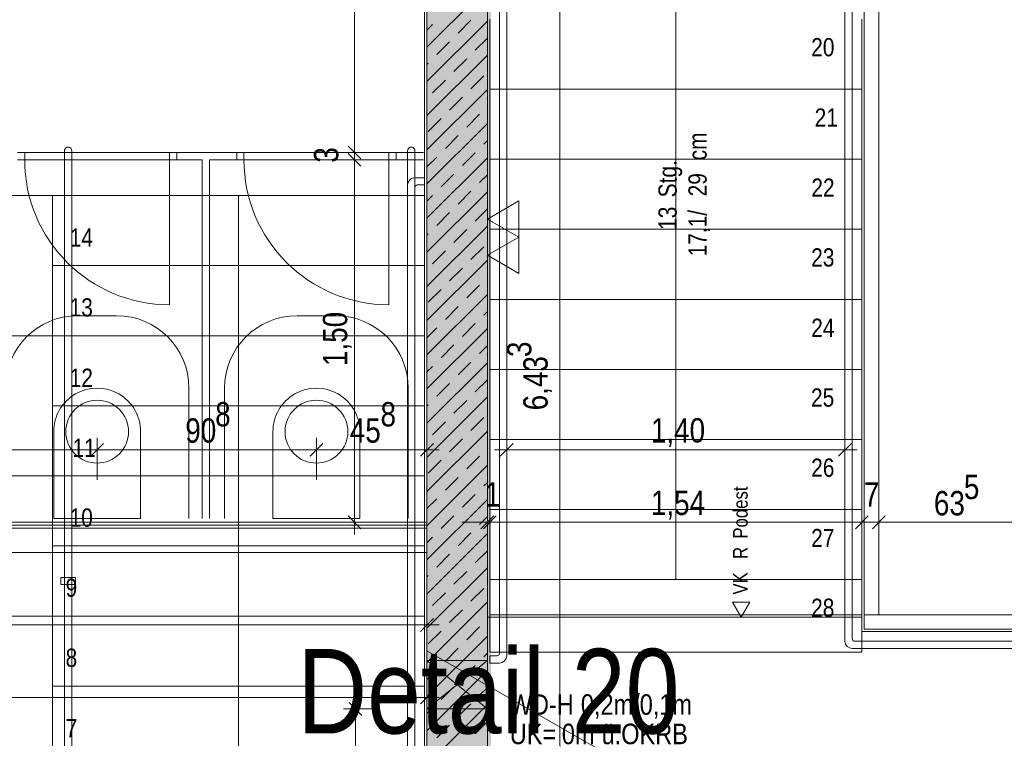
# Model space of a CAD drawing. Extents: x -620 to 300, y 62 to 1162.
# Tile 141 of 256: x -79 to 2, y 875 to 934. Entities that reach past the tile are written whole.
import ezdxf
from ezdxf.lldxf.tags import DXFTag

# ---------------------------------------------------------------- set-up
doc = ezdxf.new("R2010")
doc.units = 0
doc.layers.get('0').update_dxf_attribs({"lineweight": 13})
for name, color, linetype, lineweight, true_color in [('00 -Bauelemente -Dämmung innen', 7, 'Continuous', 9, 0xff7fe6), ('00 -Bauelemente -Gipskarton', 7, 'Continuous', 9, 0xff7fe6), ('30 -34 Innenwände- 1 tragend', 7, 'Continuous', 13, 0xdd0806), ('30 -34 Innenwände- 11 Durchbruch', 4, 'Continuous', 9, 0x00ffff), ('30 -34 Innenwände- 2 nichttragend', 7, 'Continuous', 18, 0xff7fe6), ('30 -34 Innenwände- 4 Türen_Fenster', 7, 'Continuous', 15, 0x9955ff), ('30 -35 Decken- 2.1 Treppen Innen 2D', 7, 'Continuous', 9, 0x599559), ('40 -41 Abwasser_Wasser_Gas- 1 Abwasser + sanitäre Anlagen', 7, 'Continuous', 9, 0xff6633), ('60 -61 Ausstattung -1 Möbel -verdeckt', 9, 'fein_strichliert-A06G94XS8I', 13, 0x808080), ('70 -72 Beschriftung- 1 Beschriftung allgemein', 7, 'Continuous', 9, 0xff6633), ('70 -72 Beschriftung- 2 Beschriftung Bauteile', 7, 'Continuous', 9, 0x9999ff), ('70 -76 Bemaßung- 2 Allgemein', 9, 'Continuous', 5, 0x808080), ('E_Leerrohr_Detailnummer', 1, 'Continuous', 25, 0xff0000), ('iwb_Schraffur_Wand in Bauart BABW', 7, 'Continuous', 13, 0xac59ff), ('iwb_Sichtbeton', 2, 'Continuous', 50, 0xffff00), ('iwb_Sichtbeton-Shading', 2, 'Continuous', 50, 0xffff00)]:
    doc.layers.add(name, color=color, linetype=linetype, lineweight=lineweight, true_color=true_color)
doc.layers.add('30 -35 Decken -1 Treppe -Schnitt', color=7, linetype='Continuous', lineweight=50)
doc.styles.get("Standard").update_dxf_attribs({"font": 'ARIALN.TTF'})
tags = doc.linetypes.add('fein_strichliert-A06G94XS8I', pattern=[4, 1, -2, 1]).pattern_tags.tags
tags[8:9] = [DXFTag(74, 4), DXFTag(75, 0), DXFTag(340, '0'), DXFTag(46, 0.0), DXFTag(50, 0.0), DXFTag(44, 0.0), DXFTag(45, 0.0)]
tags[6:7] = [DXFTag(74, 4), DXFTag(75, 0), DXFTag(340, '0'), DXFTag(46, 0.0), DXFTag(50, 0.0), DXFTag(44, 0.0), DXFTag(45, 0.0)]
tags[4:5] = [DXFTag(74, 4), DXFTag(75, 0), DXFTag(340, '0'), DXFTag(46, 0.0), DXFTag(50, 0.0), DXFTag(44, 0.0), DXFTag(45, 0.0)]

# ---------------------------------------------------------------- blocks, each defined once
blk = doc.blocks.new('Shading-A06G94VT8I', base_point=(-44.915, 989.453))
at = {"layer": 'iwb_Sichtbeton-Shading', "color": 51, "true_color": 0xffff7f}
for points in [[(-44.915, 831.798), (-45.515, 831.798), (-44.915, 965.603), (-45.515, 965.603)], [(-40.279, 836.953), (-40.879, 836.953), (-40.279, 965.603), (-40.879, 965.603)]]:
    blk.add_solid(points, dxfattribs=at)
blk = doc.blocks.new('Referenz-A06G94XT8I')
at = {"layer": '00 -Bauelemente -Dämmung innen', "color": 0, "linetype": 'Continuous', "lineweight": -2, "ltscale": 0.13}
for p, q in [((-45.58, 892.103), (-132.98, 892.103)), ((-45.58, 890.103), (-162.93, 890.103))]:
    blk.add_line(p, q, dxfattribs=at)
at = {"layer": '00 -Bauelemente -Gipskarton', "color": 0, "linetype": 'Continuous', "lineweight": -2, "ltscale": 0.13}
for p, q in [((-45.58, 892.603), (-132.48, 892.603)), ((-45.58, 892.103), (-132.98, 892.103)), ((-45.58, 892.353), (-132.73, 892.353))]:
    blk.add_line(p, q, dxfattribs=at)
at = {"layer": '30 -34 Innenwände- 1 tragend', "color": 0, "lineweight": -2}
for p, q in [((-40.58, 965.603), (-40.58, 836.953)), ((-45.58, 960.603), (-45.58, 831.953)), ((-45.58, 931.92), (-40.58, 936.92)), ((-45.58, 931.92), (-40.58, 936.92)), ((-45.58, 929.091), (-40.58, 934.091)), ((-45.58, 929.091), (-40.58, 934.091)), ((-42.998, 933.087), (-41.937, 934.148)), ((-42.998, 933.087), (-41.937, 934.148)), ((-45.58, 933.334), (-45.119, 933.794)), ((-45.58, 933.334), (-45.119, 933.794)), ((-41.583, 931.673), (-40.58, 932.677)), ((-41.583, 931.673), (-40.58, 932.677)), ((-44.765, 931.32), (-43.705, 932.38)), ((-44.765, 931.32), (-43.705, 932.38)), ((-45.58, 926.263), (-40.58, 931.263)), ((-45.58, 926.263), (-40.58, 931.263)), ((-43.351, 929.905), (-42.29, 930.966)), ((-43.351, 929.905), (-42.29, 930.966)), ((-45.58, 930.505), (-45.472, 930.612)), ((-45.58, 930.505), (-45.472, 930.612)), ((-45.119, 928.138), (-44.058, 929.198)), ((-45.119, 928.138), (-44.058, 929.198)), ((-41.937, 928.491), (-40.876, 929.552)), ((-41.937, 928.491), (-40.876, 929.552)), ((-45.58, 923.434), (-40.58, 928.434)), ((-45.58, 923.434), (-40.58, 928.434)), ((-43.705, 926.723), (-42.644, 927.784)), ((-43.705, 926.723), (-42.644, 927.784)), ((-45.472, 924.956), (-44.412, 926.016)), ((-45.472, 924.956), (-44.412, 926.016)), ((-42.29, 925.309), (-41.23, 926.37)), ((-42.29, 925.309), (-41.23, 926.37)), ((-45.58, 920.606), (-40.58, 925.606)), ((-45.58, 920.606), (-40.58, 925.606)), ((-44.058, 923.541), (-42.998, 924.602)), ((-44.058, 923.541), (-42.998, 924.602)), ((-40.876, 923.895), (-40.58, 924.192)), ((-40.876, 923.895), (-40.58, 924.192)), ((-45.58, 922.02), (-44.765, 922.834)), ((-45.58, 922.02), (-44.765, 922.834)), ((-45.58, 917.777), (-40.58, 922.777)), ((-45.58, 917.777), (-40.58, 922.777)), ((-42.644, 922.127), (-41.583, 923.188)), ((-42.644, 922.127), (-41.583, 923.188)), ((-44.412, 920.359), (-43.351, 921.42)), ((-44.412, 920.359), (-43.351, 921.42)), ((-41.23, 920.713), (-40.58, 921.363)), ((-41.23, 920.713), (-40.58, 921.363)), ((-45.58, 914.949), (-40.58, 919.949)), ((-45.58, 914.949), (-40.58, 919.949)), ((-45.58, 919.192), (-45.119, 919.652)), ((-45.58, 919.192), (-45.119, 919.652)), ((-42.998, 918.945), (-41.937, 920.006)), ((-42.998, 918.945), (-41.937, 920.006)), ((-44.765, 917.177), (-43.705, 918.238)), ((-44.765, 917.177), (-43.705, 918.238)), ((-41.583, 917.531), (-40.58, 918.535)), ((-41.583, 917.531), (-40.58, 918.535)), ((-45.58, 912.121), (-40.58, 917.121)), ((-45.58, 912.121), (-40.58, 917.121)), ((-45.58, 916.363), (-45.472, 916.47)), ((-45.58, 916.363), (-45.472, 916.47)), ((-43.351, 915.763), (-42.29, 916.824)), ((-43.351, 915.763), (-42.29, 916.824)), ((-41.937, 914.349), (-40.876, 915.41)), ((-41.937, 914.349), (-40.876, 915.41)), ((-45.119, 913.995), (-44.058, 915.056)), ((-45.119, 913.995), (-44.058, 915.056)), ((-45.58, 909.292), (-40.58, 914.292)), ((-45.58, 909.292), (-40.58, 914.292)), ((-43.705, 912.581), (-42.644, 913.642)), ((-43.705, 912.581), (-42.644, 913.642)), ((-42.29, 911.167), (-41.23, 912.228)), ((-42.29, 911.167), (-41.23, 912.228)), ((-45.58, 906.464), (-40.58, 911.464)), ((-45.58, 906.464), (-40.58, 911.464)), ((-45.472, 910.814), (-44.412, 911.874)), ((-45.472, 910.814), (-44.412, 911.874)), ((-44.058, 909.399), (-42.998, 910.46)), ((-44.058, 909.399), (-42.998, 910.46)), ((-40.876, 909.753), (-40.58, 910.049)), ((-40.876, 909.753), (-40.58, 910.049)), ((-42.644, 907.985), (-41.583, 909.046)), ((-42.644, 907.985), (-41.583, 909.046)), ((-45.58, 907.878), (-44.765, 908.692)), ((-45.58, 907.878), (-44.765, 908.692)), ((-45.58, 903.635), (-40.58, 908.635)), ((-45.58, 903.635), (-40.58, 908.635)), ((-44.412, 906.217), (-43.351, 907.278)), ((-44.412, 906.217), (-43.351, 907.278)), ((-41.23, 906.571), (-40.58, 907.221)), ((-41.23, 906.571), (-40.58, 907.221)), ((-45.58, 900.807), (-40.58, 905.807)), ((-45.58, 900.807), (-40.58, 905.807)), ((-45.58, 905.049), (-45.119, 905.51)), ((-45.58, 905.049), (-45.119, 905.51)), ((-42.998, 904.803), (-41.937, 905.864)), ((-42.998, 904.803), (-41.937, 905.864)), ((-44.765, 903.035), (-43.705, 904.096)), ((-44.765, 903.035), (-43.705, 904.096)), ((-41.583, 903.389), (-40.58, 904.393)), ((-41.583, 903.389), (-40.58, 904.393)), ((-45.58, 897.978), (-40.58, 902.978)), ((-45.58, 897.978), (-40.58, 902.978)), ((-45.58, 902.221), (-45.472, 902.328)), ((-45.58, 902.221), (-45.472, 902.328)), ((-43.351, 901.621), (-42.29, 902.682)), ((-43.351, 901.621), (-42.29, 902.682)), ((-45.119, 899.853), (-44.058, 900.914)), ((-45.119, 899.853), (-44.058, 900.914)), ((-41.937, 900.207), (-40.876, 901.268)), ((-41.937, 900.207), (-40.876, 901.268)), ((-45.58, 895.15), (-40.58, 900.15)), ((-45.58, 895.15), (-40.58, 900.15)), ((-43.705, 898.439), (-42.644, 899.5)), ((-43.705, 898.439), (-42.644, 899.5)), ((-45.472, 896.671), (-44.412, 897.732)), ((-45.472, 896.671), (-44.412, 897.732)), ((-42.29, 897.025), (-41.23, 898.086)), ((-42.29, 897.025), (-41.23, 898.086)), ((-45.58, 892.322), (-40.58, 897.322)), ((-45.58, 892.322), (-40.58, 897.322)), ((-44.058, 895.257), (-42.998, 896.318)), ((-44.058, 895.257), (-42.998, 896.318)), ((-40.876, 895.611), (-40.58, 895.907)), ((-40.876, 895.611), (-40.58, 895.907)), ((-42.644, 893.843), (-41.583, 894.904)), ((-42.644, 893.843), (-41.583, 894.904)), ((-45.58, 893.736), (-44.765, 894.55)), ((-45.58, 893.736), (-44.765, 894.55)), ((-45.58, 889.493), (-40.58, 894.493)), ((-45.58, 889.493), (-40.58, 894.493)), ((-44.412, 892.075), (-43.351, 893.136)), ((-44.412, 892.075), (-43.351, 893.136)), ((-41.23, 892.429), (-40.58, 893.079)), ((-41.23, 892.429), (-40.58, 893.079)), ((-45.58, 886.665), (-40.58, 891.665)), ((-45.58, 886.665), (-40.58, 891.665)), ((-42.998, 890.661), (-41.937, 891.722)), ((-42.998, 890.661), (-41.937, 891.722)), ((-45.58, 890.907), (-45.119, 891.368)), ((-45.58, 890.907), (-45.119, 891.368)), ((-41.583, 889.247), (-40.58, 890.25)), ((-41.583, 889.247), (-40.58, 890.25)), ((-44.765, 888.893), (-43.705, 889.954)), ((-44.765, 888.893), (-43.705, 889.954)), ((-45.58, 883.836), (-40.58, 888.836)), ((-45.58, 883.836), (-40.58, 888.836)), ((-43.351, 887.479), (-42.29, 888.54)), ((-43.351, 887.479), (-42.29, 888.54)), ((-45.58, 888.079), (-45.472, 888.186)), ((-45.58, 888.079), (-45.472, 888.186)), ((-45.119, 885.711), (-44.058, 886.772)), ((-45.119, 885.711), (-44.058, 886.772)), ((-41.937, 886.065), (-40.876, 887.125)), ((-41.937, 886.065), (-40.876, 887.125)), ((-45.58, 881.008), (-40.58, 886.008)), ((-45.58, 881.008), (-40.58, 886.008)), ((-43.705, 884.297), (-42.644, 885.358)), ((-43.705, 884.297), (-42.644, 885.358)), ((-45.472, 882.529), (-44.412, 883.59)), ((-45.472, 882.529), (-44.412, 883.59)), ((-42.29, 882.883), (-41.23, 883.943)), ((-42.29, 882.883), (-41.23, 883.943)), ((-45.58, 878.179), (-40.58, 883.179)), ((-45.58, 878.179), (-40.58, 883.179)), ((-44.058, 881.115), (-42.998, 882.176)), ((-44.058, 881.115), (-42.998, 882.176)), ((-40.876, 881.469), (-40.58, 881.765)), ((-40.876, 881.469), (-40.58, 881.765)), ((-45.58, 879.594), (-44.765, 880.408)), ((-45.58, 879.594), (-44.765, 880.408)), ((-45.58, 875.351), (-40.58, 880.351)), ((-45.58, 875.351), (-40.58, 880.351)), ((-42.644, 879.701), (-41.583, 880.761)), ((-42.644, 879.701), (-41.583, 880.761)), ((-44.412, 877.933), (-43.351, 878.994)), ((-44.412, 877.933), (-43.351, 878.994)), ((-41.23, 878.287), (-40.58, 878.937)), ((-41.23, 878.287), (-40.58, 878.937)), ((-45.58, 872.523), (-40.58, 877.523)), ((-45.58, 872.523), (-40.58, 877.523)), ((-45.58, 876.765), (-45.119, 877.226)), ((-45.58, 876.765), (-45.119, 877.226)), ((-42.998, 876.519), (-41.937, 877.579)), ((-42.998, 876.519), (-41.937, 877.579)), ((-44.765, 874.751), (-43.705, 875.812)), ((-44.765, 874.751), (-43.705, 875.812)), ((-41.583, 875.105), (-40.58, 876.108)), ((-41.583, 875.105), (-40.58, 876.108))]:
    blk.add_line(p, q, dxfattribs=at)
at = {"layer": '30 -34 Innenwände- 1 tragend', "color": 0, "linetype": 'Continuous', "lineweight": -2, "ltscale": 0.13}
for p, q in [((-40.58, 965.603), (-40.58, 836.953)), ((-45.58, 956.503), (-45.58, 892.603)), ((-45.58, 890.103), (-45.58, 831.953))]:
    blk.add_line(p, q, dxfattribs=at)
at = {"layer": '30 -34 Innenwände- 11 Durchbruch', "color": 0, "linetype": 'Continuous', "lineweight": -2, "ltscale": 0.13}
for p, q in [((-45.58, 881.153), (-40.58, 881.153)), ((-40.58, 881.153), (-45.58, 877.153)), ((-40.58, 877.153), (-45.58, 881.153)), ((-45.58, 877.153), (-45.58, 881.153)), ((-45.58, 881.153), (-40.58, 877.153)), ((-40.58, 881.153), (-45.58, 877.153)), ((-40.58, 877.153), (-40.58, 881.153)), ((-45.58, 877.153), (-40.58, 877.153))]:
    blk.add_line(p, q, dxfattribs=at)
at = {"layer": '30 -34 Innenwände- 11 Durchbruch', "color": 0, "lineweight": -2}
for points in [[(-43.08, 879.153), (-45.58, 881.153), (-43.08, 881.153)], [(-43.08, 879.153), (-43.08, 881.153), (-40.58, 881.153)], [(-43.08, 877.153), (-45.58, 877.153), (-43.08, 879.153)], [(-43.08, 877.153), (-43.08, 879.153), (-40.58, 877.153)]]:
    blk.add_solid(points, dxfattribs=at)
at = {"layer": '30 -34 Innenwände- 2 nichttragend', "color": 0, "linetype": 'Continuous', "lineweight": -2, "ltscale": 0.13}
for p, q in [((-66.28, 923.203), (-66.28, 922.603)), ((-66.28, 923.203), (-66.28, 922.603)), ((-61.33, 923.203), (-66.28, 923.203)), ((-61.33, 923.203), (-61.33, 922.603)), ((-61.33, 923.203), (-61.33, 922.603)), ((-45.88, 923.203), (-48.13, 923.203)), ((-48.13, 923.203), (-48.13, 922.603)), ((-48.13, 923.203), (-48.13, 922.603)), ((-64.18, 922.603), (-66.28, 922.603)), ((-64.18, 922.603), (-64.18, 892.903)), ((-61.33, 922.603), (-63.58, 922.603)), ((-63.58, 922.603), (-63.58, 892.903)), ((-45.88, 922.603), (-48.13, 922.603)), ((-45.58, 892.603), (-132.48, 892.603)), ((-45.58, 890.103), (-162.93, 890.103))]:
    blk.add_line(p, q, dxfattribs=at)
at = {"layer": '30 -34 Innenwände- 4 Türen_Fenster', "color": 0, "lineweight": -2}
for p, q in [((-79.48, 923.203), (-78.88, 923.203)), ((-78.88, 923.203), (-78.88, 922.603)), ((-66.88, 922.603), (-66.88, 923.203)), ((-66.88, 923.203), (-66.28, 923.203)), ((-66.28, 923.203), (-66.28, 922.603)), ((-61.33, 922.603), (-61.33, 923.203)), ((-61.33, 923.203), (-60.73, 923.203)), ((-60.73, 923.203), (-60.73, 922.603)), ((-48.73, 922.603), (-48.73, 923.203)), ((-48.73, 923.203), (-48.13, 923.203)), ((-48.13, 923.203), (-48.13, 922.603)), ((-78.88, 922.603), (-79.48, 922.603)), ((-66.28, 922.603), (-66.88, 922.603)), ((-60.73, 922.603), (-61.33, 922.603)), ((-48.13, 922.603), (-48.73, 922.603))]:
    blk.add_line(p, q, dxfattribs=at)
at = {"layer": '30 -34 Innenwände- 4 Türen_Fenster', "color": 0, "linetype": 'Continuous', "lineweight": -2, "ltscale": 0.13}
for p, q in [((-78.88, 922.603), (-78.88, 923.203)), ((-78.88, 923.203), (-66.88, 923.203)), ((-66.88, 923.203), (-78.88, 923.203)), ((-66.88, 923.203), (-66.88, 922.603)), ((-60.73, 922.603), (-60.73, 923.203)), ((-60.73, 923.203), (-48.73, 923.203)), ((-48.73, 923.203), (-60.73, 923.203)), ((-48.73, 923.203), (-48.73, 922.603)), ((-66.88, 922.603), (-78.88, 922.603)), ((-66.88, 922.603), (-78.88, 922.603)), ((-48.73, 922.603), (-60.73, 922.603)), ((-48.73, 922.603), (-60.73, 922.603))]:
    blk.add_line(p, q, dxfattribs=at)
at = {"layer": '30 -34 Innenwände- 4 Türen_Fenster', "color": 0, "linetype": 'fein_strichliert-A06G94XS8I', "lineweight": -2, "ltscale": 0.13}
for p, q in [((-66.88, 922.603), (-66.88, 910.603)), ((-48.73, 922.603), (-48.73, 910.603))]:
    blk.add_line(p, q, dxfattribs=at)
for centre in [(-66.88, 922.603), (-48.73, 922.603)]:
    blk.add_ellipse(centre, major_axis=(-12, 0), ratio=1, start_param=0, end_param=1.570796, dxfattribs=at)
at = {"layer": '30 -35 Decken -1 Treppe -Schnitt', "color": 0, "linetype": 'fein_strichliert-A06G94XS8I', "lineweight": -2, "ltscale": 0.13}
for p, q in [((-45.58, 919.944), (-45.58, 925.644)), ((-76.58, 913.844), (-76.58, 919.644)), ((-76.58, 919.644), (-45.78, 919.644)), ((-45.78, 919.644), (-45.78, 913.844)), ((-45.78, 913.844), (-76.58, 913.844)), ((-76.58, 902.244), (-76.58, 908.044)), ((-76.58, 908.044), (-45.78, 908.044)), ((-45.78, 908.044), (-45.78, 902.244)), ((-45.78, 902.244), (-76.58, 902.244)), ((-76.58, 890.644), (-76.58, 896.444)), ((-76.58, 896.444), (-45.78, 896.444)), ((-45.78, 896.444), (-45.78, 890.644)), ((-45.78, 890.644), (-76.58, 890.644))]:
    blk.add_line(p, q, dxfattribs=at)
at = {"layer": '30 -35 Decken- 2.1 Treppen Innen 2D', "color": 0, "linetype": 'fein_strichliert-A06G94XS8I', "lineweight": -2, "ltscale": 0.13}
for p, q in [((-24.98, 974.253), (-24.98, 887.853)), ((-45.78, 964.203), (-45.78, 919.653)), ((-39.58, 960.673), (-39.58, 881.753)), ((-38.98, 881.553), (-38.98, 960.873)), ((-10.98, 959.653), (-10.98, 882.753)), ((-10.38, 882.953), (-10.38, 959.453)), ((-9.38, 884.953), (-9.38, 957.453)), ((-8.18, 957.453), (-8.18, 884.953)), ((-40.38, 928.453), (-40.38, 934.253)), ((-9.58, 934.253), (-9.58, 928.453)), ((-9.58, 928.453), (-40.38, 928.453)), ((-40.38, 922.653), (-40.38, 928.453)), ((-9.58, 928.453), (-9.58, 922.653)), ((-75.58, 923.353), (-75.58, 862.404)), ((-74.98, 862.276), (-74.98, 923.353)), ((-47.18, 923.353), (-47.18, 867.378)), ((-46.58, 867.25), (-46.58, 923.353)), ((-40.38, 922.653), (-9.58, 922.653)), ((-40.38, 916.853), (-40.38, 922.653)), ((-9.58, 922.653), (-9.58, 916.853)), ((-45.78, 921.121), (-46.58, 921.121)), ((-45.78, 920.521), (-45.78, 921.121)), ((-47.18, 920.521), (-47.18, 868.106)), ((-46.58, 867.994), (-46.58, 920.321)), ((-46.38, 920.521), (-45.78, 920.521)), ((-45.78, 919.653), (-452.88, 919.653)), ((-294.58, 919.644), (-76.58, 919.644)), ((-76.58, 919.644), (-76.58, 908.044)), ((-61.18, 870.726), (-61.18, 919.644)), ((-9.58, 916.853), (-40.38, 916.853)), ((-40.38, 911.053), (-40.38, 916.853)), ((-9.58, 916.853), (-9.58, 911.053)), ((-76.58, 908.044), (-76.58, 913.844)), ((-76.58, 913.844), (-45.78, 913.844)), ((-45.78, 913.844), (-45.78, 908.044)), ((-40.38, 905.253), (-40.38, 911.053)), ((-9.58, 911.053), (-40.38, 911.053)), ((-9.58, 911.053), (-9.58, 905.253)), ((-294.58, 908.044), (-76.58, 908.044)), ((-76.58, 908.044), (-294.58, 908.044)), ((-45.78, 908.044), (-76.58, 908.044)), ((-76.58, 908.044), (-76.58, 896.444)), ((-40.38, 899.453), (-40.38, 905.253)), ((-9.58, 905.253), (-40.38, 905.253)), ((-9.58, 905.253), (-9.58, 899.453)), ((-76.58, 896.444), (-76.58, 902.244)), ((-76.58, 902.244), (-45.78, 902.244)), ((-45.78, 902.244), (-45.78, 896.444)), ((-40.38, 899.453), (-9.58, 899.453)), ((-40.38, 893.653), (-40.38, 899.453)), ((-9.58, 899.453), (-9.58, 893.653)), ((-294.58, 896.444), (-76.58, 896.444)), ((-76.58, 896.444), (-294.58, 896.444)), ((-45.78, 896.444), (-76.58, 896.444)), ((-76.58, 896.444), (-76.58, 884.844)), ((-40.38, 887.853), (-40.38, 893.653)), ((-9.58, 893.653), (-40.38, 893.653)), ((-9.58, 893.653), (-9.58, 887.853)), ((-76.58, 884.844), (-76.58, 890.644)), ((-76.58, 890.644), (-45.78, 890.644)), ((-45.78, 890.644), (-45.78, 884.844)), ((-75.88, 888.044), (-74.68, 888.044)), ((-75.88, 887.444), (-75.88, 888.044)), ((-74.68, 888.044), (-74.68, 887.444)), ((-40.38, 884.953), (-40.38, 887.853)), ((-40.38, 881.853), (-40.38, 887.853)), ((-40.38, 887.853), (-9.58, 887.853)), ((-9.58, 887.853), (-9.58, 884.953)), ((-9.58, 887.853), (-9.58, 881.853)), ((-74.68, 887.444), (-75.88, 887.444)), ((-294.58, 884.844), (-76.58, 884.844)), ((-76.58, 884.844), (-294.58, 884.844)), ((-76.58, 879.044), (-76.58, 884.844)), ((-76.58, 884.844), (-45.78, 884.844)), ((-45.78, 884.844), (-76.58, 884.844)), ((-76.58, 884.844), (-76.58, 873.244)), ((-45.78, 884.844), (-45.78, 879.044)), ((-40.58, 884.753), (-40.58, 836.953)), ((-9.58, 884.753), (-40.58, 884.753)), ((-9.58, 884.953), (-40.38, 884.953)), ((-9.58, 883.553), (-9.58, 884.753)), ((-9.38, 884.953), (4.52, 884.953)), ((-9.38, 883.753), (-9.38, 884.953)), ((-8.18, 884.953), (-9.38, 884.953)), ((5.92, 883.553), (-9.58, 883.553)), ((4.52, 883.753), (-9.38, 883.753)), ((4.52, 882.753), (-10.18, 882.753)), ((-10.38, 882.153), (4.52, 882.153)), ((-9.58, 881.853), (-40.38, 881.853)), ((-39.78, 881.553), (-40.38, 881.553)), ((-40.38, 881.553), (-40.38, 880.953)), ((-40.38, 880.953), (-39.58, 880.953)), ((-76.58, 879.044), (-76.58, 873.644)), ((-45.78, 879.044), (-76.58, 879.044)), ((-45.78, 879.044), (-76.58, 879.044)), ((-45.78, 873.244), (-45.78, 879.044))]:
    blk.add_line(p, q, dxfattribs=at)
at = {"layer": '30 -35 Decken- 2.1 Treppen Innen 2D', "color": 0, "linetype": 'Continuous', "lineweight": -2, "ltscale": 0.13}
for p, q in [((-61.197, 919.581), (-61.18, 919.644)), ((-61.163, 919.581), (-61.197, 919.581)), ((-61.18, 919.644), (-61.163, 919.581)), ((-24.997, 887.917), (-24.963, 887.917)), ((-24.98, 887.853), (-24.997, 887.917)), ((-24.963, 887.917), (-24.98, 887.853)), ((-18.867, 885.988), (-20.292, 885.988)), ((-20.292, 885.988), (-19.58, 884.753)), ((-19.58, 884.753), (-18.867, 885.988))]:
    blk.add_line(p, q, dxfattribs=at)
at = {"layer": '30 -35 Decken- 2.1 Treppen Innen 2D', "color": 0, "linetype": 'fein_strichliert-A06G94XS8I', "lineweight": -2, "ltscale": 0.13}
for centre, major_axis, end_param in [((-75.28, 923.353), (0.3, 0), 3.141593), ((-46.88, 923.353), (0.3, 0), 3.141593), ((-46.58, 920.521), (0, 0.6), 1.570796), ((-46.38, 920.321), (0, 0.2), 1.570796), ((-10.38, 882.753), (-0.6, 0), 1.570796), ((-10.18, 882.953), (-0.2, 0), 1.570796), ((-39.78, 881.753), (0, -0.2), 1.570796), ((-39.58, 881.553), (0, -0.6), 1.570796)]:
    blk.add_ellipse(centre, major_axis=major_axis, ratio=1, start_param=0, end_param=end_param, dxfattribs=at)
at = {"layer": '30 -35 Decken- 2.1 Treppen Innen 2D', "color": 0, "lineweight": -2}
for points in [[(-61.18, 919.581), (-61.197, 919.581), (-61.18, 919.644)], [(-61.18, 919.581), (-61.18, 919.644), (-61.163, 919.581)]]:
    blk.add_solid(points, dxfattribs=at)
at = {"layer": '40 -41 Abwasser_Wasser_Gas- 1 Abwasser + sanitäre Anlagen', "color": 0, "linetype": 'Continuous', "lineweight": -2, "ltscale": 0.13}
for p, q in [((-74.529, 902.113), (-74.324, 902.265)), ((-74.324, 902.265), (-74.105, 902.396)), ((-74.105, 902.396), (-73.875, 902.506)), ((-73.875, 902.506), (-73.634, 902.591)), ((-73.634, 902.591), (-73.387, 902.653)), ((-73.387, 902.653), (-73.134, 902.691)), ((-73.134, 902.691), (-72.88, 902.703)), ((-72.88, 902.703), (-72.625, 902.691)), ((-72.625, 902.691), (-72.372, 902.653)), ((-72.372, 902.653), (-72.125, 902.591)), ((-72.125, 902.591), (-71.885, 902.506)), ((-71.885, 902.506), (-71.654, 902.396)), ((-71.654, 902.396), (-71.435, 902.265)), ((-71.435, 902.265), (-71.23, 902.113)), ((-56.379, 902.113), (-56.174, 902.265)), ((-56.174, 902.265), (-55.955, 902.396)), ((-55.955, 902.396), (-55.725, 902.506)), ((-55.725, 902.506), (-55.484, 902.591)), ((-55.484, 902.591), (-55.237, 902.653)), ((-55.237, 902.653), (-54.984, 902.691)), ((-54.984, 902.691), (-54.73, 902.703)), ((-54.73, 902.703), (-54.475, 902.691)), ((-54.475, 902.691), (-54.222, 902.653)), ((-54.222, 902.653), (-53.975, 902.591)), ((-53.975, 902.591), (-53.735, 902.506)), ((-53.735, 902.506), (-53.504, 902.396)), ((-53.504, 902.396), (-53.285, 902.265)), ((-53.285, 902.265), (-53.08, 902.113)), ((-75.173, 901.329), (-75.041, 901.548)), ((-75.041, 901.548), (-74.889, 901.753)), ((-74.889, 901.753), (-74.718, 901.942)), ((-74.718, 901.942), (-74.529, 902.113)), ((-71.23, 902.113), (-71.041, 901.942)), ((-71.041, 901.942), (-70.87, 901.753)), ((-70.87, 901.753), (-70.718, 901.548)), ((-70.718, 901.548), (-70.587, 901.329)), ((-57.023, 901.329), (-56.891, 901.548)), ((-56.891, 901.548), (-56.739, 901.753)), ((-56.739, 901.753), (-56.568, 901.942)), ((-56.568, 901.942), (-56.379, 902.113)), ((-53.08, 902.113), (-52.891, 901.942)), ((-52.891, 901.942), (-52.72, 901.753)), ((-52.72, 901.753), (-52.568, 901.548)), ((-52.568, 901.548), (-52.437, 901.329)), ((-75.467, 900.358), (-75.43, 900.611)), ((-75.43, 900.611), (-75.368, 900.858)), ((-75.368, 900.858), (-75.282, 901.098)), ((-75.282, 901.098), (-75.173, 901.329)), ((-70.587, 901.329), (-70.478, 901.098)), ((-70.478, 901.098), (-70.392, 900.858)), ((-70.392, 900.858), (-70.33, 900.611)), ((-70.33, 900.611), (-70.292, 900.358)), ((-57.317, 900.358), (-57.28, 900.611)), ((-57.28, 900.611), (-57.218, 900.858)), ((-57.218, 900.858), (-57.132, 901.098)), ((-57.132, 901.098), (-57.023, 901.329)), ((-52.437, 901.329), (-52.328, 901.098)), ((-52.328, 901.098), (-52.242, 900.858)), ((-52.242, 900.858), (-52.18, 900.611)), ((-52.18, 900.611), (-52.142, 900.358)), ((-76.48, 900.103), (-76.48, 892.903)), ((-75.48, 900.103), (-75.467, 900.358)), ((-75.467, 899.849), (-75.48, 900.103)), ((-75.43, 899.596), (-75.467, 899.849)), ((-70.292, 899.849), (-70.33, 899.596)), ((-70.292, 900.358), (-70.28, 900.103)), ((-70.28, 900.103), (-70.292, 899.849)), ((-69.28, 892.903), (-69.28, 900.103)), ((-58.33, 900.103), (-58.33, 892.903)), ((-57.33, 900.103), (-57.317, 900.358)), ((-57.317, 899.849), (-57.33, 900.103)), ((-57.28, 899.596), (-57.317, 899.849)), ((-52.142, 899.849), (-52.18, 899.596)), ((-52.142, 900.358), (-52.13, 900.103)), ((-52.13, 900.103), (-52.142, 899.849)), ((-51.13, 892.903), (-51.13, 900.103)), ((-75.368, 899.349), (-75.43, 899.596)), ((-75.282, 899.108), (-75.368, 899.349)), ((-75.173, 898.878), (-75.282, 899.108)), ((-70.478, 899.108), (-70.587, 898.878)), ((-70.392, 899.349), (-70.478, 899.108)), ((-70.33, 899.596), (-70.392, 899.349)), ((-57.218, 899.349), (-57.28, 899.596)), ((-57.132, 899.108), (-57.218, 899.349)), ((-57.023, 898.878), (-57.132, 899.108)), ((-52.328, 899.108), (-52.437, 898.878)), ((-52.242, 899.349), (-52.328, 899.108)), ((-52.18, 899.596), (-52.242, 899.349)), ((-75.041, 898.659), (-75.173, 898.878)), ((-74.889, 898.454), (-75.041, 898.659)), ((-74.718, 898.265), (-74.889, 898.454)), ((-74.529, 898.094), (-74.718, 898.265)), ((-71.041, 898.265), (-71.23, 898.094)), ((-70.87, 898.454), (-71.041, 898.265)), ((-70.718, 898.659), (-70.87, 898.454)), ((-70.587, 898.878), (-70.718, 898.659)), ((-56.891, 898.659), (-57.023, 898.878)), ((-56.739, 898.454), (-56.891, 898.659)), ((-56.568, 898.265), (-56.739, 898.454)), ((-56.379, 898.094), (-56.568, 898.265)), ((-52.891, 898.265), (-53.08, 898.094)), ((-52.72, 898.454), (-52.891, 898.265)), ((-52.568, 898.659), (-52.72, 898.454)), ((-52.437, 898.878), (-52.568, 898.659)), ((-74.324, 897.942), (-74.529, 898.094)), ((-74.105, 897.81), (-74.324, 897.942)), ((-73.875, 897.701), (-74.105, 897.81)), ((-73.634, 897.615), (-73.875, 897.701)), ((-73.387, 897.553), (-73.634, 897.615)), ((-73.134, 897.516), (-73.387, 897.553)), ((-72.88, 897.503), (-73.134, 897.516)), ((-72.625, 897.516), (-72.88, 897.503)), ((-72.372, 897.553), (-72.625, 897.516)), ((-72.125, 897.615), (-72.372, 897.553)), ((-71.885, 897.701), (-72.125, 897.615)), ((-71.654, 897.81), (-71.885, 897.701)), ((-71.435, 897.942), (-71.654, 897.81)), ((-71.23, 898.094), (-71.435, 897.942)), ((-56.174, 897.942), (-56.379, 898.094)), ((-55.955, 897.81), (-56.174, 897.942)), ((-55.725, 897.701), (-55.955, 897.81)), ((-55.484, 897.615), (-55.725, 897.701)), ((-55.237, 897.553), (-55.484, 897.615)), ((-54.984, 897.516), (-55.237, 897.553)), ((-54.73, 897.503), (-54.984, 897.516)), ((-54.475, 897.516), (-54.73, 897.503)), ((-54.222, 897.553), (-54.475, 897.516)), ((-53.975, 897.615), (-54.222, 897.553)), ((-53.735, 897.701), (-53.975, 897.615)), ((-53.504, 897.81), (-53.735, 897.701)), ((-53.285, 897.942), (-53.504, 897.81)), ((-53.08, 898.094), (-53.285, 897.942)), ((-76.48, 892.903), (-69.28, 892.903)), ((-58.33, 892.903), (-51.13, 892.903))]:
    blk.add_line(p, q, dxfattribs=at)
for centre in [(-72.88, 900.103), (-54.73, 900.103)]:
    blk.add_ellipse(centre, major_axis=(3.6, 0), ratio=1, start_param=0, end_param=3.141593, dxfattribs=at)
at = {"layer": '60 -61 Ausstattung -1 Möbel -verdeckt', "color": 0, "linetype": 'fein_strichliert-A06G94XS8I', "lineweight": -2, "ltscale": 0.13}
for p, q in [((-74.48, 909.703), (-71.28, 909.703)), ((-56.33, 909.703), (-53.13, 909.703)), ((-65.28, 903.703), (-65.28, 892.903)), ((-62.33, 892.903), (-62.33, 903.703)), ((-47.13, 903.703), (-47.13, 892.903))]:
    blk.add_line(p, q, dxfattribs=at)
for centre, major_axis in [((-74.48, 903.703), (0, 6)), ((-71.28, 903.703), (6, 0)), ((-56.33, 903.703), (0, 6)), ((-53.13, 903.703), (6, 0))]:
    blk.add_ellipse(centre, major_axis=major_axis, ratio=1, start_param=0, end_param=1.570796, dxfattribs=at)
at = {"layer": '70 -72 Beschriftung- 1 Beschriftung allgemein', "color": 0, "linetype": 'fein_strichliert-A06G94XS8I', "lineweight": -2, "ltscale": 0.13}
blk.add_line((41.904, 831.953), (-45.58, 881.953), dxfattribs=at)
at = {"layer": '70 -72 Beschriftung- 2 Beschriftung Bauteile', "color": 0, "lineweight": -2}
for p, q in [((-40.58, 917.703), (-37.982, 919.203)), ((-37.982, 919.203), (-37.982, 916.203)), ((-37.982, 916.203), (-40.58, 917.703)), ((-40.58, 914.703), (-37.982, 916.203)), ((-37.982, 916.203), (-37.982, 913.203)), ((-37.982, 913.203), (-40.58, 914.703))]:
    blk.add_line(p, q, dxfattribs=at)
at = {"layer": '70 -76 Bemaßung- 2 Allgemein', "color": 0, "linetype": 'Continuous', "lineweight": -2, "ltscale": 0.13}
for p, q in [((-34.58, 838.014), (-34.58, 964.543)), ((-51.58, 924.264), (-51.58, 955.443)), ((-51.58, 924.264), (-51.58, 925.324)), ((-51.58, 922.203), (-51.58, 924.264)), ((-51.58, 922.203), (-51.58, 924.264)), ((-51.049, 922.673), (-52.11, 923.734)), ((-51.049, 922.673), (-52.11, 923.734)), ((-51.58, 923.603), (-51.58, 921.543)), ((-51.58, 923.603), (-51.58, 921.543)), ((-49.08, 923.203), (-52.58, 923.203)), ((-49.08, 923.203), (-52.58, 923.203)), ((-52.11, 923.134), (-51.049, 922.073)), ((-52.11, 923.134), (-51.049, 922.073)), ((-51.58, 922.603), (-51.58, 923.203)), ((-49.08, 922.603), (-52.58, 922.603)), ((-49.08, 922.603), (-52.58, 922.603)), ((-51.58, 893.664), (-51.58, 921.543)), ((-51.58, 921.543), (-51.58, 920.483)), ((-73.41, 898.073), (-72.349, 899.134)), ((-72.349, 899.134), (-73.41, 898.073)), ((-72.88, 896.103), (-72.88, 899.603)), ((-72.88, 896.103), (-72.88, 899.603)), ((-54.199, 899.134), (-55.26, 898.073)), ((-55.26, 898.073), (-54.199, 899.134)), ((-54.73, 896.103), (-54.73, 899.603)), ((-54.73, 896.103), (-54.73, 899.603)), ((-45.049, 899.134), (-46.11, 898.073)), ((-45.58, 896.103), (-45.58, 899.603)), ((-39.51, 898.073), (-38.449, 899.134)), ((-38.98, 896.103), (-38.98, 899.603)), ((-10.449, 899.134), (-11.51, 898.073)), ((-10.98, 896.103), (-10.98, 899.603)), ((-73.94, 898.603), (-89.819, 898.603)), ((-71.88, 898.603), (-73.94, 898.603)), ((-73.88, 898.603), (-71.819, 898.603)), ((-55.79, 898.603), (-71.819, 898.603)), ((-53.73, 898.603), (-55.79, 898.603)), ((-55.73, 898.603), (-53.669, 898.603)), ((-46.64, 898.603), (-53.669, 898.603)), ((-44.58, 898.603), (-46.64, 898.603)), ((-39.98, 898.603), (-37.919, 898.603)), ((-12.04, 898.603), (-37.919, 898.603)), ((-9.98, 898.603), (-12.04, 898.603)), ((-51.58, 891.603), (-51.58, 893.664)), ((-40.58, 890.103), (-40.58, 893.603)), ((-40.38, 890.103), (-40.38, 893.603)), ((-40.38, 890.103), (-40.38, 893.603)), ((-9.58, 890.103), (-9.58, 893.603)), ((-9.58, 890.103), (-9.58, 893.603)), ((-8.18, 890.103), (-8.18, 893.603)), ((-8.18, 890.103), (-8.18, 893.603)), ((-49.08, 892.603), (-52.58, 892.603)), ((-51.049, 892.073), (-52.11, 893.134)), ((-41.64, 892.603), (-42.7, 892.603)), ((-39.58, 892.603), (-41.64, 892.603)), ((-41.38, 892.603), (-39.319, 892.603)), ((-41.38, 892.603), (-39.319, 892.603)), ((-40.049, 893.134), (-41.11, 892.073)), ((-40.91, 892.073), (-39.849, 893.134)), ((-40.91, 892.073), (-39.849, 893.134)), ((-40.38, 892.603), (-40.58, 892.603)), ((-10.64, 892.603), (-39.319, 892.603)), ((-39.319, 892.603), (-38.259, 892.603)), ((-10.64, 892.603), (-11.7, 892.603)), ((-8.58, 892.603), (-10.64, 892.603)), ((-8.58, 892.603), (-10.64, 892.603)), ((-9.049, 893.134), (-10.11, 892.073)), ((-9.049, 893.134), (-10.11, 892.073)), ((-8.18, 892.603), (-9.58, 892.603)), ((-9.18, 892.603), (-7.119, 892.603)), ((-9.18, 892.603), (-7.119, 892.603)), ((-8.71, 892.073), (-7.649, 893.134)), ((-8.71, 892.073), (-7.649, 893.134)), ((3.46, 892.603), (-7.119, 892.603)), ((-7.119, 892.603), (-6.059, 892.603)), ((-45.58, 886.603), (-45.58, 883.103)), ((-45.049, 884.634), (-46.11, 883.573)), ((-46.64, 884.103), (-161.869, 884.103)), ((-44.58, 884.103), (-46.64, 884.103)), ((-45.58, 880.603), (-45.58, 877.103)), ((-45.049, 878.634), (-46.11, 877.573)), ((-46.64, 878.103), (-452.019, 878.103)), ((-44.58, 878.103), (-46.64, 878.103)), ((-49.492, 877.153), (-52.492, 877.153)), ((-52.022, 877.684), (-50.961, 876.623)), ((-51.492, 877.653), (-51.492, 876.093)), ((-51.492, 838.014), (-51.492, 876.093))]:
    blk.add_line(p, q, dxfattribs=at)
at = {"layer": '30 -34 Innenwände- 11 Durchbruch', "color": 0, "linetype": 'Continuous', "lineweight": -2, "ltscale": 0.13, "char_height": 1.7, "attachment_point": 1}
for s, insert in [('{\\fArial Narrow;WD-H}', (-38.726, 878.369)), ('{\\fArial Narrow;0,2m/0,1m}', (-32.839, 878.369)), ('{\\fArial Narrow;UK=}', (-38.726, 875.934)), ('{\\fArial Narrow;0m}', (-34.416, 875.934)), ('{\\fArial Narrow;ü.OKRB}', (-31.125, 875.934))]:
    blk.add_mtext(s, dxfattribs=dict(at, insert=insert))
at = {"layer": '30 -35 Decken- 2.1 Treppen Innen 2D', "color": 0, "linetype": 'ByBlock', "lineweight": -2, "ltscale": 0.13, "attachment_point": 1}
for s, insert, char_height, rotation in [('{\\fArial Narrow;20}', (-13.774, 932.681), 1.51033, 0.001), ('{\\fArial Narrow;21}', (-13.488, 926.857), 1.51033, 0.001), ('{\\fArial Narrow;cm}', (-23.939, 922.557), 1.51033, 90), ('{\\fArial Narrow;Stg.}', (-26.417, 919.496), 1.51033, 90), ('{\\fArial Narrow;29}', (-23.939, 919.579), 1.51033, 90), ('{\\fArial Narrow;22}', (-13.762, 921.057), 1.51033, 0.001), ('{\\fArial Narrow;17,1/}', (-23.939, 914.61), 1.51033, 90), ('{\\fArial Narrow;13}', (-26.417, 916.803), 1.51033, 90), ('{\\fArial Narrow;23}', (-13.777, 915.281), 1.51033, 0.001), ('{\\fArial Narrow;24}', (-13.771, 909.457), 1.51033, 0.001), ('{\\fArial Narrow;25}', (-13.79, 903.681), 1.51033, 0.001), ('{\\fArial Narrow;26}', (-13.777, 897.881), 1.51033, 0.001), ('{\\fArial Narrow;Podest}', (-20.242, 891.251), 1.20826, 90), ('{\\fArial Narrow;27}', (-13.777, 892.057), 1.51033, 0.001), ('{\\fArial Narrow;R}', (-20.242, 889.567), 1.20826, 90), ('{\\fArial Narrow;VK}', (-20.242, 886.62), 1.20826, 90), ('{\\fArial Narrow;28}', (-13.781, 886.281), 1.51033, 0.001)]:
    blk.add_mtext(s, dxfattribs=dict(at, insert=insert, char_height=char_height, rotation=rotation))
at = {"layer": '30 -35 Decken- 2.1 Treppen Innen 2D', "color": 0, "linetype": 'Continuous', "lineweight": -2, "ltscale": 0.13, "char_height": 1.51033, "attachment_point": 1, "rotation": 0.001}
for s, insert in [('{\\fArial Narrow;14}', (-75.155, 916.922)), ('{\\fArial Narrow;13}', (-75.162, 911.146)), ('{\\fArial Narrow;12}', (-75.152, 905.322)), ('{\\fArial Narrow;11}', (-74.92, 899.522)), ('{\\fArial Narrow;10}', (-75.162, 893.746)), ('{\\fArial Narrow;9}', (-75.494, 887.946)), ('{\\fArial Narrow;8}', (-75.494, 882.146)), ('{\\fArial Narrow;7}', (-75.482, 876.322))]:
    blk.add_mtext(s, dxfattribs=dict(at, insert=insert))
at = {"layer": '70 -76 Bemaßung- 2 Allgemein', "color": 0, "linetype": 'Continuous', "lineweight": -2, "ltscale": 0.13, "char_height": 2.01377, "attachment_point": 1, "rotation": 90}
for s, insert in [('{\\fArial Narrow;3}', (-54.931, 922.363)), ('{\\fArial Narrow;1,50}', (-54.195, 905.535)), ('{\\fArial Narrow;3}', (-38.948, 906.277)), ('{\\fArial Narrow;6,43}', (-37.605, 901.867))]:
    blk.add_mtext(s, dxfattribs=dict(at, insert=insert))
at = {"layer": '70 -76 Bemaßung- 2 Allgemein', "color": 0, "linetype": 'Continuous', "lineweight": -2, "ltscale": 0.13, "char_height": 2.01377, "attachment_point": 1}
for s, insert in [('{\\fArial Narrow;8}', (-63.111, 902.55)), ('{\\fArial Narrow;8}', (-49.426, 902.55)), ('{\\fArial Narrow;90}', (-65.584, 901.207)), ('{\\fArial Narrow;45}', (-51.968, 901.207)), ('{\\fArial Narrow;1,40}', (-27.048, 901.219)), ('{\\fArial Narrow;1}', (-40.783, 895.921)), ('{\\fArial Narrow;7}', (-9.414, 895.917)), ('{\\fArial Narrow;5}', (-1.134, 896.532)), ('{\\fArial Narrow;1,54}', (-27.044, 895.219)), ('{\\fArial Narrow;63}', (-3.619, 895.189))]:
    blk.add_mtext(s, dxfattribs=dict(at, insert=insert))
blk = doc.blocks.new('Referenz-A06G94XV8I')
at = {"layer": 'iwb_Schraffur_Wand in Bauart BABW', "linetype": 'Continuous', "ltscale": 0.13}
blk.add_hatch(color=256, dxfattribs=at).paths.add_polyline_path([(-40.579, 965.603), (-40.579, 836.953), (-35.579, 836.953), (-35.579, 831.953), (-45.579, 831.953), (-45.579, 965.603)])
at = {"layer": 'iwb_Sichtbeton', "linetype": 'Continuous', "ltscale": 0.5}
for points in [[(-44.915, 831.798), (-45.515, 831.798), (-44.915, 965.603), (-45.515, 965.603)], [(-40.279, 836.953), (-40.879, 836.953), (-40.279, 965.603), (-40.879, 965.603)]]:
    blk.add_solid(points, dxfattribs=at)
blk = doc.blocks.new('Einzeiliger Text-A06G952P8I')
at = {"color": 0, "lineweight": -2, "insert": (-56.32, 882.123), "char_height": 7, "attachment_point": 1}
blk.add_mtext('{\\fArial Narrow;Detail 20}', dxfattribs=at)

msp = doc.modelspace()

# ---------------------------------------------------------------- block references
at = {"color": 8, "lineweight": 13, "ltscale": 0.13, "true_color": 0x808080}
msp.add_blockref('Referenz-A06G94XT8I', (0, 0), dxfattribs=at)
at = {"color": 8, "lineweight": 25, "ltscale": 0.25, "true_color": 0x808080}
msp.add_blockref('Referenz-A06G94XV8I', (0, 0), dxfattribs=at)
msp.add_blockref('Shading-A06G94VT8I', (-44.915, 989.453))
at = {"layer": 'E_Leerrohr_Detailnummer', "ltscale": 0.25}
msp.add_blockref('Einzeiliger Text-A06G952P8I', (0, 0), dxfattribs=at)

doc.saveas('drawing.dxf')
